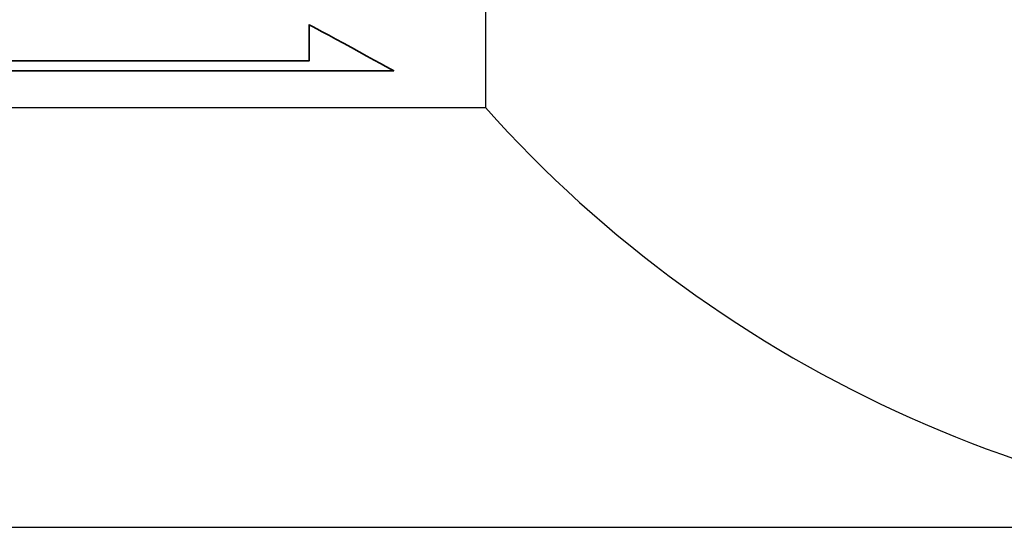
# Model space of a CAD drawing. Header units: millimetres. Extents: x 748 to 1024, y 329 to 423.
# Tile 43 of 49: x 953.92 to 957.44, y 353.03 to 354.85. Entities that reach past the tile are written whole.
import ezdxf

# ---------------------------------------------------------------- set-up
doc = ezdxf.new("R2010")
doc.units = ezdxf.units.MM
doc.header["$LTSCALE"] = 0.15
for name, color, linetype in [('DIM', 4, 'CONTINUOUS'), ('layer 1', 7, 'CONTINUOUS'), ('OUT', 3, 'CONTINUOUS')]:
    doc.layers.add(name, color=color, linetype=linetype)

# ---------------------------------------------------------------- blocks, each defined once
blk = doc.blocks.new('TBI MOTION logo(完整正式版)')
at = {"layer": 'layer 1', "color": 22, "lineweight": 35}
blk.add_open_spline([(75.90875, -9.47875), (75.90875, -9.47875), (75.90875, -12.28625), (75.90875, -12.28625), (75.90875, -12.28625), (75.90875, -12.28625), (75.90875, -12.47875), (75.90875, -12.47875), (75.90875, -12.47875), (75.90875, -12.47875), (75.71625, -12.47875), (75.71625, -12.47875), (75.71625, -12.47875), (75.71625, -12.47875), (-88.32875, -12.47875), (-88.32875, -12.47875), (-88.32875, -12.47875), (-88.32875, -12.47875), (-88.32875, -13.29375), (-88.32875, -13.29375), (-88.32875, -13.29375), (-88.32875, -13.29375), (82.89125, -13.29375), (82.89125, -13.29375), (82.89125, -13.29375), (82.89125, -13.29375), (75.90875, -9.47875), (75.90875, -9.47875)], degree=3, knots=[0, 0, 0, 0, 0.14285714, 0.14285714, 0.14285714, 0.14285715, 0.28571429, 0.28571429, 0.28571429, 0.2857143, 0.42857143, 0.42857143, 0.42857143, 0.42857144, 0.57142857, 0.57142857, 0.57142857, 0.57142858, 0.71428571, 0.71428571, 0.71428571, 0.71428572, 0.85714286, 0.85714286, 0.85714286, 0.85714287, 1, 1, 1, 1], dxfattribs=at)

msp = doc.modelspace()

# ---------------------------------------------------------------- linework, layer by layer
at = {"layer": 'OUT', "color": 7}
for p, q in [((955.5857, 356.0348), (955.5857, 354.5348)), ((945.0398, 354.5348), (955.5857, 354.5348)), ((945.0398, 353.0348), (972.8398, 353.0348))]:
    msp.add_line(p, q, dxfattribs=at)
msp.add_arc((958.9398, 357.5348), 4.5, 221.8103, 270, dxfattribs=at)

# ---------------------------------------------------------------- block references
at = {"layer": 'DIM', "color": 7, "xscale": 0.0433753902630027, "yscale": 0.0433753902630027, "zscale": 0.0433753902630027}
msp.add_blockref('TBI MOTION logo(完整正式版)', (951.6627, 355.2432), dxfattribs=at)

doc.saveas('drawing.dxf')
